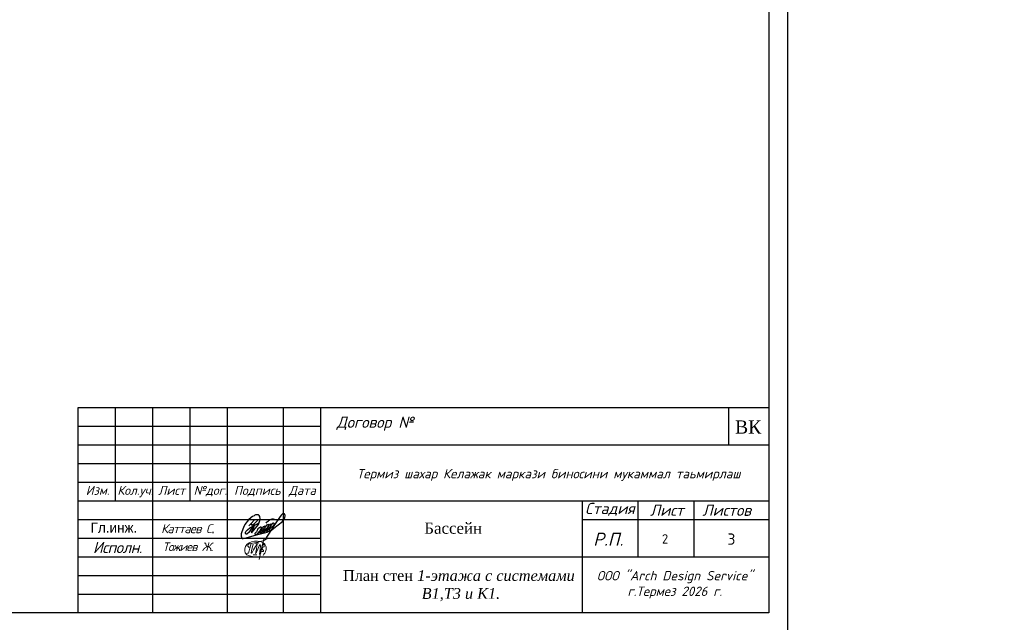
# Model space of a CAD drawing. Extents: x 4114239 to 5838486, y 780458 to 1383318.
# Tile 179 of 231: x 4486789 to 4513160, y 1287246 to 1303377. Entities that reach past the tile are written whole.
import ezdxf

# ---------------------------------------------------------------- set-up
doc = ezdxf.new("R2010")
doc.units = 0
doc.header["$MEASUREMENT"] = 0
doc.layers.add('7', color=7, linetype='Continuous')
doc.layers.add('liniya', color=7, linetype='Continuous')
for name, color, linetype, lineweight in [('_0', 7, 'Continuous', 15), ('Основные', 160, 'Continuous', 40), ('ФВС-3', 7, 'Continuous', 25)]:
    doc.layers.add(name, color=color, linetype=linetype, lineweight=lineweight)
doc.styles.add('MyStyle', font='isocpeur.ttf', dxfattribs={"height": 400})
doc.styles.add('NIA', font='times.ttf')
doc.styles.add('OOO-Kazar', font='txt')
doc.styles.add('ГОСТ 250', font='isocpeui.ttf', dxfattribs={"height": 300})

# ---------------------------------------------------------------- blocks, each defined once
blk = doc.blocks.new('gfnfd')
at = {"layer": '_0', "color": 5, "ltscale": 100}
for points in [[(6520817.7, 2413293.9), (6520848.3, 2413293.6)], [(6520801, 2413191.6), (6520834.5, 2413191.6)]]:
    blk.add_lwpolyline(points, dxfattribs=at)
blk.add_arc((6518800.2, 2413812.4), 2051.1, 342.79532, 345.32891, dxfattribs=at)
for points in [[(6520765.3, 2413254.6), (6520754.2, 2413268.5), (6520847.3, 2413304.6), (6520939, 2413338.6)], [(6520800.2, 2413285.4), (6520787, 2413204.9), (6520836.4, 2413284.7), (6520823.2, 2413202), (6520865.6, 2413283.3), (6520858, 2413196.4), (6520894.9, 2413321.6), (6520855, 2413150)], [(6520891.3, 2413186), (6520915, 2413229.1), (6520915.3, 2413268.7), (6520745.7, 2413281.4), (6520730.3, 2413208), (6520826.7, 2413172.7)], [(6520887.9, 2413287.6), (6520900.4, 2413265.9), (6520878.9, 2413249.6), (6520895.2, 2413224), (6520870, 2413212.6), (6520870.2, 2413206.7)], [(6520759.5, 2413205.7), (6520745.6, 2413203.3)]]:
    blk.add_spline(points, degree=3, dxfattribs=at)
blk = doc.blocks.new('rrwerewrewrewrew')
at = {"color": 5}
for points in [[(387872, 564817), (385461, 560165, 0.5555675), (386382, 560107), (391670, 566719), (392907, 570003, 0.1652467), (392907, 572723, 0.4373519), (390680, 575054, 0.1925367), (387853, 574100), (386571, 573489), (385290, 572586), (383117, 570710), (380078, 566719), (378699, 564105), (377285, 560326), (377078, 559578, 0.0785228), (377003, 555809, 0.2301942), (377694, 554621, 0.0887128), (377781, 554616, 0.0887128), (379419, 554812, 0.0887128), (381084, 555304), (390088, 557920), (399004, 560086), (402154, 561376)], [(390507, 558635), (395529, 562210), (397057, 563852), (397766, 564614), (397257, 565308), (395804, 564684), (393930, 562390), (393187, 560845, 0.2425571), (393041, 559580, 0.403283), (393704, 559264), (399431, 563972), (400603, 565962), (400228, 566548), (398635, 565939), (397633, 564795), (395782, 562481), (395782, 560295), (396385, 560295), (399478, 562450), (401915, 565049, 0.0481341), (402290, 566969, 0.1195267), (400636, 565910), (398470, 562543), (398470, 560904), (398892, 560600), (405033, 566245, 0.1215434), (405033, 567557, 0.358457), (404400, 567908, 0.1500372), (402713, 566737), (401915, 565049), (401358, 564455, 0.1033271), (401119, 561843, 0.5753384), (401471, 561164, 0.1529521), (402959, 561934), (404869, 563552), (412161, 569153), (414224, 572291), (414531, 574421), (414044, 575728), (413253, 576151), (412242, 575691), (411129, 574552), (409777, 572512), (406098, 567138), (396979, 553520)], [(387980, 570424), (385421, 567493, 0.2289988), (385508, 566433, 0.4148871), (386276, 566280), (387929, 567230), (391574, 570827), (387929, 567230), (383602, 559965), (381685, 558391), (380818, 558391), (380448, 559062), (380582, 559876), (380932, 560780), (382245, 562139), (384351, 563843), (392166, 568035)], [(398349, 567683, -0.1723995), (399516, 569357, -0.0937472), (402528, 571150, -0.2781187), (405794, 570727)], [(393348, 564247, 0.1582973), (390735, 562114), (389962, 560238), (388831, 559169, 0.4981733), (388831, 558274, 0.2094685), (389828, 557885), (393236, 561652), (394204, 563658, 0.4643233), (393929, 564350), (393348, 564299), (393348, 564247)]]:
    blk.add_lwpolyline(points, format="xyb", dxfattribs=at)
blk.add_lwpolyline([(385421, 567493), (383513, 565557)], dxfattribs=at)

msp = doc.modelspace()

# ---------------------------------------------------------------- linework, layer by layer
at = {"color": 7, "linetype": 'Continuous'}
for p, q in [((4488356.0865, 1292995.9427), (4506856.0865, 1292995.9427)), ((4488356.0865, 1287495.9427), (4488356.0865, 1292995.9427)), ((4489356.0865, 1290495.9427), (4489356.0865, 1292995.9427)), ((4490356.0865, 1287495.9427), (4490356.0865, 1292995.9427)), ((4491356.0865, 1290495.9427), (4491356.0865, 1292995.9427)), ((4492356.0865, 1287495.9427), (4492356.0865, 1292995.9427)), ((4493856.0865, 1287495.9427), (4493856.0865, 1292995.9427)), ((4494856.0865, 1287495.9427), (4494856.0865, 1292995.9427)), ((4494856.0865, 1291995.9427), (4506856.0865, 1291995.9427)), ((4488356.0865, 1290995.9427), (4494856.0865, 1290995.9427)), ((4488356.0865, 1290495.9427), (4494856.0865, 1290495.9427)), ((4494856.0865, 1290495.9427), (4506856.0865, 1290495.9427)), ((4501856.0865, 1290495.9427), (4501856.0865, 1287495.9427)), ((4503356.0865, 1288995.9427), (4503356.0865, 1290495.9427)), ((4504850.2488, 1288995.9427), (4504850.2488, 1290495.9427)), ((4501856.0865, 1289995.9427), (4506856.0865, 1289995.9427)), ((4494856.0865, 1288995.9427), (4506856.0865, 1288995.9427))]:
    msp.add_line(p, q, dxfattribs=at)
at = {"linetype": 'ByBlock', "ltscale": 0.1}
msp.add_line((4505776.0873, 1292995.9427), (4505776.0873, 1291995.9427), dxfattribs=at)
at = {"ltscale": 100}
msp.add_lwpolyline([(4506856.0865, 1287495.9427), (4449956.0865, 1287495.9427), (4449956.0865, 1328495.9427), (4506856.0865, 1328495.9427)], close=True, dxfattribs=at)
at = {"linetype": 'ByBlock', "ltscale": 0.1}
msp.add_lwpolyline([(4488356.0865, 1292995.9427), (4506856.0865, 1292995.9427), (4506856.0865, 1287495.9427), (4488356.0865, 1287495.9427)], close=True, dxfattribs=at)
at = {"color": 7, "linetype": 'Continuous'}
for points in [[(4488356.0865, 1292495.9427), (4494856.0865, 1292495.9427)], [(4488356.0865, 1291995.9427), (4494856.0865, 1291995.9427)], [(4488356.0865, 1291495.9427), (4494856.0865, 1291495.9427)], [(4488356.0865, 1289995.9427), (4494856.0865, 1289995.9427)], [(4488356.0865, 1289495.9427), (4494856.0865, 1289495.9427)], [(4488356.0865, 1288995.9427), (4494856.0865, 1288995.9427)], [(4488356.0865, 1288495.9427), (4494856.0865, 1288495.9427)], [(4488356.0865, 1287995.9427), (4494856.0865, 1287995.9427)]]:
    msp.add_lwpolyline(points, dxfattribs=at)
at = {"layer": '7', "ltscale": 0.001}
msp.add_lwpolyline([(4447956.0865, 1328995.9427), (4507356.0865, 1328995.9427), (4507356.0865, 1286995.9427), (4447956.0865, 1286995.9427)], close=True, dxfattribs=at)

# ---------------------------------------------------------------- block references
at = {"color": 6, "xscale": 0.03125, "yscale": 0.03125, "zscale": 0.03125}
msp.add_blockref('rrwerewrewrewrew', (4480944.4494, 1272156.1373), dxfattribs=at)
at = {"layer": '_0', "xscale": 3, "yscale": 3, "zscale": 3}
msp.add_blockref('gfnfd', (-15069363.247, -5950519.6903), dxfattribs=at)

# ---------------------------------------------------------------- texts
at = {"insert": (4505946.2542, 1292648.8797), "char_height": 350, "attachment_point": 1}
msp.add_mtext('{\\fTimes New Roman|b0|i0|c204|p18;ВК}', dxfattribs=at)
at = {"char_height": 240}
for s, insert, width, attachment_point in [('{\\fISOCPEUR|b0|i1|c204|p34;\\T0.9;Каттаев С}.', (4490576.0865, 1289751.2574), 2180, 4), ('{\\fTimes New Roman|b0|i0|c204|p18;\\H1.2x;План стен\\fArial|b0|i0|c204|p34; \\fTimes New Roman|b0|i1|c238|p18;1\\fTimes New Roman|b0|i1|c0|p18;-\\fTimes New Roman|b0|i1|c204|p18;этажа с системами\\fTimes New Roman|b0|i1|c0|p18;\\P \\fTimes New Roman|b0|i1|c204|p18;В\\fTimes New Roman|b0|i1|c238|p18;1\\fTimes New Roman|b0|i1|c0|p18;,\\fTimes New Roman|b0|i1|c204|p18;Т\\fTimes New Roman|b0|i1|c238|p18;3\\fTimes New Roman|b0|i1|c0|p18; \\fTimes New Roman|b0|i1|c204|p18;и\\fTimes New Roman|b0|i1|c0|p18; \\fTimes New Roman|b0|i1|c204|p18;К\\fTimes New Roman|b0|i1|c0|p18;1.}', (4498551.574, 1288642.1798), 13725.856607, 2)]:
    msp.add_mtext(s, dxfattribs=dict(at, insert=insert, width=width, attachment_point=attachment_point))
at = {"lineweight": -3, "insert": (4497623.57, 1289916.6403), "char_height": 300, "width": 1733.650506, "attachment_point": 1, "style": 'NIA'}
msp.add_mtext('\\pxi0.005;{\\C0;Бассейн}', dxfattribs=at)
at = {"attachment_point": 1, "style": 'MyStyle'}
for s, width, insert, char_height in [('2', 541.266485, (4503987.5797, 1289604.1547), 250), ('3', 968.847201, (4505746.1817, 1289623.7532), 300)]:
    msp.add_mtext_dynamic_manual_height_columns(s, width=width, gutter_width=1250, heights=[0], dxfattribs=dict(at, insert=insert, char_height=char_height))
at = {"layer": 'liniya', "insert": (4488688.1008, 1289913.8172), "char_height": 270, "width": 1161.892161, "attachment_point": 1}
msp.add_mtext('Гл.инж.', dxfattribs=at)
at = {"layer": 'Основные', "color": 0, "insert": (4311639.514, 1322203.1881), "char_height": 351, "width": 18425.165916, "attachment_point": 1, "style": 'ГОСТ 250'}
msp.add_mtext('\\pi1037; Гипохлорит получают, пропуская газообразный хлор через раствор гидроксида натрия в строго контролируемых условиях. Для повышения стабильности препарата при хранении часть не прореагировавшей щелочи оставляют в дезинфицирующем средстве, поэтому получаемый раствор препарата характеризуется очень высоком значением pH - около 12.\\PДаже при соблюдении благоприятных условий хранения (в темном месте при пониженной температуре) гипохлорит медленно разлагается, теряя часть хлора и образуя кислород. Однако значение pH при этом остается высоким.  В летние месяцы рекомендуется хранить раствор гипохлорита натрия в темном контейнере не дольше одного месяца при максимально низкой температуре.\\P{\\LНикогда не добавляйте кислоту непосредственно к раствору гипохлорита, так как это приведет к образованию ядовитого газообразного хлора.\\P\\pi0;ВНИМАНИЕ: ВСЕГДА вносите химический агент в воду. НИКОГДА не добавляйте воду к химическим агентам во избежание несчастных случаев.\\P}   Необходимая для коррекции pH кислота должна подаваться в бассейн постепенно. В случае использования хлористоводородной (соляной) кислоты ее необходимо разбавить перед добавлением в бассейн.  Это можно сделать, например, в ведре или канистре, добавив к воде из бассейна соляную кислоту (конкретные концентрации, объемы и дозировки должны присутствовать в инструкции по применению, предоставляемой производителем).\\P\\pi1037;При применении сухого препарата для понижения pH (гидросульфата натрия) его необходимо предварительно растворить в воде. Вне зависимости от того, какой препарат вы используете (жидкий или твердый), старайтесь как можно более равномерно распределять в бассейне приготовленный раствор понижающего pH реагента. \\PГипохлорит кальция  является более стабильным аналогом гипохлорита натрия. Коммерчески доступны препараты в форме гранул или таблеток с содержанием доступного хлора вплоть до 65%, что выше, чем в случае гипохлорита натрия.\\PГипохлорит кальция растворяют в воде и подают в циркуляционную систему автоматически.  Постоянное использование гипохлорита приводит к увеличению уровня кальция в воде. Это является безусловным достоинством препарата в регионах с мягкой водой. В таких условиях в бассейнах часто наблюдается «растворение» цемента между керамическими плитками из-за того, что вода испытывает «нехватку кальция», и ей требуются источники кальция для компенсации его уровня. В этом случае гипохлорит кальция выполняет сразу две функции: дезинфицирует воду и помогает устранить нехватку кальция.', dxfattribs=at)
at = {"layer": 'ФВС-3', "color": 0, "linetype": 'Continuous', "lineweight": 5, "style": 'OOO-Kazar'}
for s, insert, char_height, attachment_point in [('{\\fISOCPEUR|b0|i1|c204|p34;Договор №}', (4496306.5624, 1292371.0265), 300, 8), ('{\\fISOCPEUR|b0|i1|c204|p34;Изм.}', (4488875.4426, 1290896.3716), 240, 2), ('{\\fISOCPEUR|b0|i1|c204|p34;Кол.уч.}', (4489887.4775, 1290896.3716), 240, 2), ('{\\fISOCPEUR|b0|i1|c204|p34;Лист}', (4490859.5763, 1290896.3716), 240, 2), ('{\\fISOCPEUR|b0|i1|c204|p34;№дог.}', (4491895.4677, 1290896.3716), 240, 2), ('{\\fISOCPEUR|b0|i1|c204|p34;Подпись}', (4493152.5527, 1290896.3716), 240, 2), ('{\\fISOCPEUR|b0|i1|c204|p34;Дата}', (4494357.1946, 1290896.3716), 240, 2), ('{\\fISOCPEUR|b0|i1|c204|p34;Стадия}', (4502597.2233, 1290095.9427), 300, 8), ('{\\fISOCPEUR|b0|i1|c204|p34;Лист }', (4504121.443, 1290095.9427), 300, 8), ('{\\fISOCPEUR|b0|i1|c204|p34;Листов }', (4505725.4502, 1290095.9427), 300, 8), ('{\\fISOCPEUR|b0|i1|c204|p34;Р.П.}', (4502551.9548, 1289295.9427), 350, 8), ('{\\fISOCPEUR|b0|i1|c204|p34;\\T0.95;Исполн.}', (4489407.9435, 1289399.6912), 300, 2)]:
    msp.add_mtext(s, dxfattribs=dict(at, insert=insert, char_height=char_height, attachment_point=attachment_point))
at = {"layer": 'ФВС-3', "linetype": 'Continuous', "lineweight": 5, "style": 'OOO-Kazar'}
for s, insert, char_height, attachment_point in [('{\\fISOCPEUR|b0|i1|c204|p34;Термиз шахар Келажак маркази биносини мукаммал таьмирлаш\\P  }', (4500955.7473, 1290614.5288), 250, 8), ('{\\fISOCPEUR|b0|i1|c204|p34;\\T0.9;Тожиев Ж.}', (4491290.8997, 1289382.7122), 230, 2), ('{\\fISOCPEUR|b0|i1|c204|p34;ООО "Arch Design Service"\\Pг.Термез 20\\fISOCPEUR|b0|i1|c0|p34;26\\fISOCPEUR|b0|i1|c204|p34; г.\\P  }', (4504334.9793, 1287467.0953), 250, 8)]:
    msp.add_mtext(s, dxfattribs=dict(at, insert=insert, char_height=char_height, attachment_point=attachment_point))

doc.saveas('drawing.dxf')
